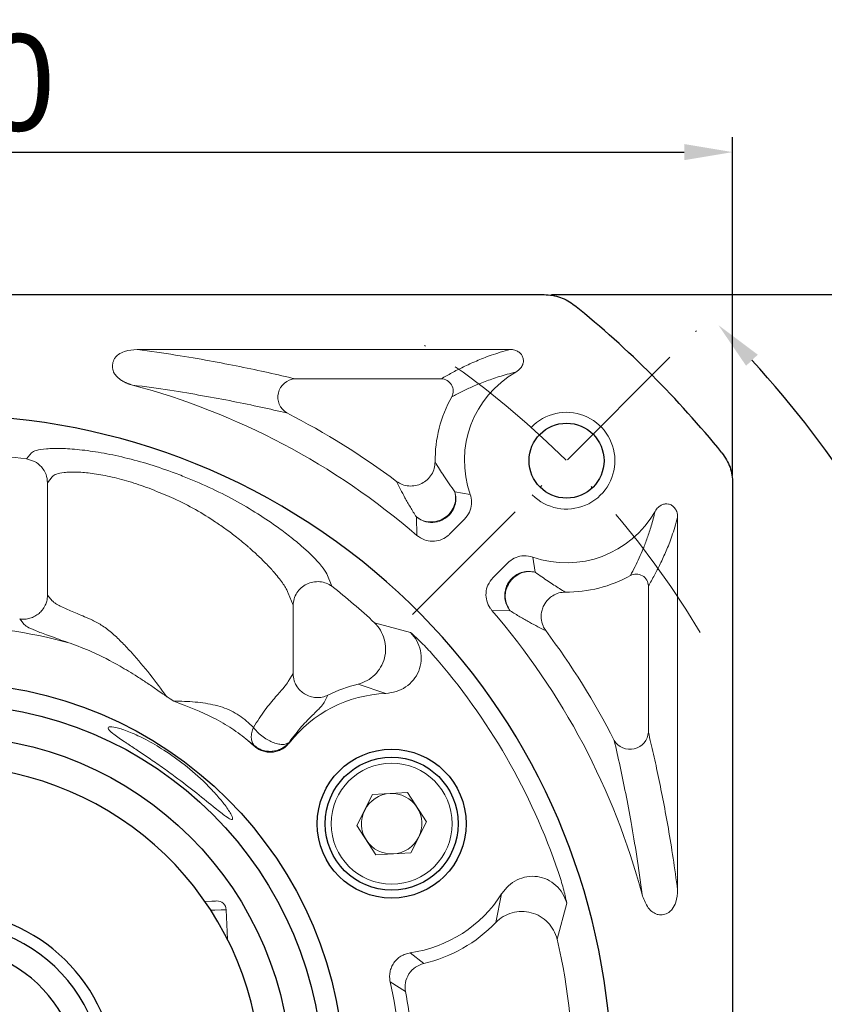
# Model space of a CAD drawing. Header units: millimetres. Extents: x 7972 to 8844, y -701 to -84.
# Tile 6 of 15: x 8142 to 8209, y -308 to -227. Entities that reach past the tile are written whole.
import ezdxf

# ---------------------------------------------------------------- set-up
doc = ezdxf.new("R2010")
doc.units = ezdxf.units.MM
doc.header["$PDSIZE"] = -5
doc.linetypes.add('ACAD_ISO10W100', pattern=[18, 12, -3, 0, -3])
doc.layers.get('0').update_dxf_attribs({"lineweight": 18})
doc.layers.get('Defpoints').update_dxf_attribs({"lineweight": 18})
for name, color, linetype, lineweight in [('中心线层', 7, 'ACAD_ISO10W100', 0), ('尺寸线层', 3, 'Continuous', 18), ('粗实线', 7, 'Continuous', 40)]:
    doc.layers.add(name, color=color, linetype=linetype, lineweight=lineweight)
doc.styles.add('工程字', font='txt')
doc.dimstyles.new('DIMSTYLE_17', dxfattribs={"dimtxt": 8, "dimasz": 12, "dimexe": 0.18, "dimexo": 0.0625, "dimgap": 0.09, "dimtad": 1, "dimtih": 1, "dimtoh": 1, "dimdec": 3, "dimdsep": 46, "dimtxsty": 'Standard', "dimblk": '_CAXARROW', "dimcen": 0.09, "dimdle": 24, "dimadec": 0, "dimazin": 0, "dimtfac": 0.7, "dimtdec": 3, "dimtofl": 0, "dimtmove": 0, "dimatfit": 3, "dimfxl": 1, "dimtolj": 1, "dimarcsym": 0})
doc.dimstyles.new('ISO-25', dxfattribs={"dimtxt": 8, "dimasz": 4, "dimexe": 1.25, "dimexo": 0.625, "dimgap": 1.7, "dimtad": 1, "dimtxsty": '工程字', "dimcen": 2, "dimdle": 8, "dimadec": 0, "dimazin": 0, "dimtfac": 1, "dimtmove": 0, "dimatfit": 3, "dimfxl": 1, "dimarcsym": 0})

# ---------------------------------------------------------------- blocks, each defined once
blk = doc.blocks.new('*D102')
at = {"layer": 'Defpoints', "color": 0}
for p in [(8200.969187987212, -237.6587676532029), (8070.969187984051, -265.0287392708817), (8200.969187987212, -265.0287392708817)]:
    blk.add_point(p, dxfattribs=at)
at = {"layer": '尺寸线层', "color": 0, "lineweight": -2}
for p, q in [((8070.969187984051, -264.4037392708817), (8070.969187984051, -236.4087676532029)), ((8200.969187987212, -264.4037392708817), (8200.969187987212, -236.4087676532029)), ((8074.969187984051, -237.6587676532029), (8196.969187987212, -237.6587676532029))]:
    blk.add_line(p, q, dxfattribs=at)
at = {"layer": '尺寸线层', "color": 0}
for points in [[(8074.969187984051, -236.9921009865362), (8074.969187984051, -238.3254343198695), (8070.969187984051, -237.6587676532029)], [(8196.969187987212, -238.3254343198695), (8196.969187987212, -236.9921009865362), (8200.969187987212, -237.6587676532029)]]:
    blk.add_solid(points, dxfattribs=at)
at = {"layer": '尺寸线层', "color": 0, "insert": (8135.969187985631, -231.9587676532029), "char_height": 8, "attachment_point": 5, "style": '工程字'}
blk.add_mtext('130', dxfattribs=at)
blk = doc.blocks.new('*D103')
at = {"layer": 'Defpoints', "color": 0}
for p in [(8185.378664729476, -249.4382160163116), (8240.154227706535, -249.4382160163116), (8185.378664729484, -379.4382160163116)]:
    blk.add_point(p, dxfattribs=at)
at = {"layer": '尺寸线层', "color": 0, "lineweight": -2}
for p, q in [((8186.003664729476, -249.4382160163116), (8241.404227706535, -249.4382160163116)), ((8240.154227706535, -375.4382160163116), (8240.154227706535, -253.4382160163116)), ((8186.003664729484, -379.4382160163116), (8241.404227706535, -379.4382160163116))]:
    blk.add_line(p, q, dxfattribs=at)
at = {"layer": '尺寸线层', "color": 0}
for points in [[(8240.8208943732, -253.4382160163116), (8239.487561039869, -253.4382160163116), (8240.154227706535, -249.4382160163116)], [(8239.487561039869, -375.4382160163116), (8240.8208943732, -375.4382160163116), (8240.154227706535, -379.4382160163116)]]:
    blk.add_solid(points, dxfattribs=at)
at = {"layer": '尺寸线层', "color": 0, "insert": (8234.454227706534, -314.4382160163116), "char_height": 8, "attachment_point": 5, "rotation": 90, "style": '工程字'}
blk.add_mtext('130', dxfattribs=at)
blk = doc.blocks.new('*D104')
at = {"layer": 'Defpoints', "color": 0}
for p in [(8169.162925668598, -249.9833808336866), (8102.775450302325, -378.8930512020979)]:
    blk.add_point(p, dxfattribs=at)
at = {"layer": '尺寸线层', "color": 0, "lineweight": -2}
blk.add_line((8120.390724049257, -344.6881184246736), (8104.606828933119, -375.3369223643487), dxfattribs=at)
at = {"layer": '尺寸线层', "color": 0}
blk.add_solid([(8104.014140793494, -375.0316925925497), (8105.199517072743, -375.6421521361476), (8102.775450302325, -378.8930512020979)], dxfattribs=at)
at = {"layer": '尺寸线层', "color": 0, "insert": (8109.552095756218, -353.2846797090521), "char_height": 8, "attachment_point": 5, "rotation": 62.75188557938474, "style": '工程字'}
blk.add_mtext('∅145', dxfattribs=at)
blk = doc.blocks.new('_CAXARROW')
blk.add_hatch(color=0).paths.add_polyline_path([(0, 0), (-1, 0.125), (-1, -0.125)], flags=0)
blk = doc.blocks.new('*D105')
at = {"layer": 'Defpoints', "color": 0}
for p in [(8083.761157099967, -250.5588648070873), (8188.177218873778, -378.3175672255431)]:
    blk.add_point(p, dxfattribs=at)
at = {"layer": '尺寸线层', "color": 0, "lineweight": -2}
for p, q in [((8135.879187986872, -314.4382160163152), (8136.059187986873, -314.4382160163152)), ((8135.969187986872, -314.5282160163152), (8135.969187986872, -314.3482160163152)), ((8199.874672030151, -392.6300342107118), (8191.974166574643, -382.9633382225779)), ((8219.958470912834, -392.6300342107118), (8199.874672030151, -392.6300342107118))]:
    blk.add_line(p, q, dxfattribs=at)
at = {"layer": '尺寸线层', "color": 0, "lineweight": -2, "xscale": 6, "yscale": 6, "zscale": 6, "rotation": 129.2588264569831}
blk.add_blockref('_CAXARROW', (8188.177218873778, -378.3175672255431), dxfattribs=at)
at = {"layer": '尺寸线层', "color": 0, "lineweight": 15, "insert": (8210.416571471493, -388.1300342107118), "char_height": 7, "attachment_point": 5, "style": '工程字'}
blk.add_mtext('\\A1;∅165', dxfattribs=at)
blk = doc.blocks.new('_FILLED')
at = {"linetype": 'ByBlock'}
blk.add_hatch(color=0, dxfattribs=at).paths.add_polyline_path([(0, 0), (-1, 0.1333333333), (-1, -0.1333333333)], flags=0)
blk = doc.blocks.new('*D107')
at = {"layer": 'Defpoints', "color": 0}
for p in [(8201.334620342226, -250.4450523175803), (8175.878776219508, -275.9008964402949), (8222.667767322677, -291.5750999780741), (8066.088960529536, -314.4382160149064), (8206.462445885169, -314.4382160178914)]:
    blk.add_point(p, dxfattribs=at)
at = {"layer": '尺寸线层', "color": 0, "lineweight": -2}
blk.add_line((8207.087445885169, -314.4382160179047), (8226.927753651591, -314.4382160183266), dxfattribs=at)
blk.add_arc((8137.341456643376, -314.4382160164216), 88.33629700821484, 2.594660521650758, 42.40533947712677, dxfattribs=at)
at = {"layer": '尺寸线层', "color": 0}
for points in [[(8203.050272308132, -254.40615045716), (8202.086359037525, -255.3273719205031), (8199.804651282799, -251.9750213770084)], [(8224.920694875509, -310.4543351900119), (8226.253686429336, -310.4241475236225), (8225.677753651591, -314.4382160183)]]:
    blk.add_solid(points, dxfattribs=at)
at = {"layer": '尺寸线层', "color": 0, "insert": (8224.219666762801, -278.4520831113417), "char_height": 8, "attachment_point": 5, "rotation": 292.4999999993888, "style": '工程字'}
blk.add_mtext('45%%d', dxfattribs=at)

msp = doc.modelspace()

# ---------------------------------------------------------------- linework, layer by layer
at = {"color": 7, "linetype": 'Continuous', "lineweight": 15}
for p, q in [((8151.72766193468, -253.9786301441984), (8182.561108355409, -253.9786301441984)), ((8176.87337238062, -256.4031496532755), (8164.782622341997, -256.4031496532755)), ((8142.983923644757, -262.5270016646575), (8142.577285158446, -263.0309887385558)), ((8144.316585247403, -264.9998791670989), (8144.710484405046, -264.4942231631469)), ((8144.316585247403, -264.9998791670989), (8144.316585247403, -274.2911853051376)), ((8154.764041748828, -266.28961937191), (8154.174333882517, -266.0635687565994)), ((8178.010971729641, -265.7573014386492), (8179.265832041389, -265.9554272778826)), ((8174.854835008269, -269.3497814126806), (8174.816900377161, -267.8253851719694)), ((8178.793647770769, -268.021067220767), (8177.564890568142, -269.2498244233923)), ((8196.425778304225, -267.8575903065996), (8196.425778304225, -298.6569344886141)), ((8181.161669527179, -272.8426620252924), (8182.3871261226, -271.6172054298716)), ((8184.452427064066, -271.1449019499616), (8184.650102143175, -272.3964318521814)), ((8167.834624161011, -273.5607899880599), (8167.411822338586, -272.5414313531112)), ((8194.004253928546, -285.6247812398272), (8194.004253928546, -273.5340312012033)), ((8144.316585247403, -274.2911853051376), (8144.710484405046, -274.7550137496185)), ((8164.227891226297, -274.1291351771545), (8164.621790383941, -275.1263953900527)), ((8164.621790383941, -280.7791210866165), (8164.621790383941, -275.1263953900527)), ((8181.061656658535, -275.5526505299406), (8182.582018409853, -275.5905032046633)), ((8142.384046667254, -276.7191954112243), (8142.012692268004, -276.2590624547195)), ((8174.331852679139, -277.365726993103), (8171.359445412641, -276.5713460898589)), ((8164.227891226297, -281.4316280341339), (8164.621790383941, -280.7791210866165)), ((8170.014269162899, -281.6520013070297), (8172.290807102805, -282.409814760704)), ((8167.500201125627, -282.5636692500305), (8167.190532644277, -283.1718005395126)), ((8161.341020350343, -285.2249570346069), (8160.917512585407, -284.8176486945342)), ((8161.379951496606, -286.6942115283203), (8160.891718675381, -286.3089196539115)), ((8161.383101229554, -286.7520727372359), (8160.891750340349, -286.3088824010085)), ((8164.287218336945, -286.4623345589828), (8164.296192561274, -286.5163512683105)), ((8161.379951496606, -286.6942115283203), (8161.383101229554, -286.7520727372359)), ((8171.196376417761, -290.771519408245), (8174.078745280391, -290.6125091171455)), ((8174.078745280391, -290.6125091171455), (8175.657635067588, -293.0292017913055)), ((8169.892899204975, -293.3472298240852), (8171.196376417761, -290.771519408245)), ((8175.657635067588, -293.0292017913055), (8174.354159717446, -295.6049122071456)), ((8171.471790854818, -295.7639224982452), (8169.892899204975, -293.3472298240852)), ((8174.354159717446, -295.6049122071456), (8171.471790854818, -295.7639224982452)), ((8181.86740342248, -298.9969678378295), (8181.385429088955, -301.3474173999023)), ((8159.186873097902, -302.7361162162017), (8159.093914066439, -300.2971984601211)), ((8186.457985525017, -302.7227871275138), (8187.256237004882, -299.7514210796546)), ((8174.313736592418, -303.8672410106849), (8175.425981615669, -304.7502763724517)), ((8172.653050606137, -306.2721915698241), (8173.915327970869, -307.0719592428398))]:
    msp.add_line(p, q, dxfattribs=at)
at = {"color": 7, "linetype": 'Continuous', "lineweight": 15, "flags": 128}
for points in [[(8157.328973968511, -299.6139280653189), (8157.389349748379, -299.6116258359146), (8157.89531681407, -299.5923437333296), (8158.209414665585, -299.5803706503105), (8158.315892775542, -299.5763100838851), (8158.315892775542, -299.5763100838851)], [(8159.093914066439, -300.2971984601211), (8158.984731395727, -300.3013633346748), (8158.661955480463, -300.3136642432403), (8158.139692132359, -300.3335721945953), (8157.818762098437, -300.3458060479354)]]:
    msp.add_lwpolyline(points, dxfattribs=at)
at = {"color": 7, "linetype": 'Continuous', "lineweight": 15}
msp.add_circle((8172.775267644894, -293.1882160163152), 4.99999999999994, dxfattribs=at)
for centre, radius, start, end in [((8164.888910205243, -257.9229627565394), 1.523525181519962, 94.00045687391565, 238.9959549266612), ((8176.855313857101, -257.4099538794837), 1.006966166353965, 331.8990428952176, 88.97242560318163), ((8187.234429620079, -263.1729743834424), 8.440414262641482, 119.6851260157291, 199.2480391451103), ((8135.969187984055, -314.4382160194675), 59.54041426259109, 49.2245088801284, 75.03738405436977), ((8187.234429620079, -263.1729743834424), 10.86493285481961, 150.8715534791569, 180.5570517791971), ((8135.969187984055, -314.4382160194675), 61.96493285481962, 53.09186970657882, 62.99640392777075), ((8135.969187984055, -314.4382160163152), 51.83020459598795, 82.67513226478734, 91.06373362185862), ((8135.969187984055, -314.4382160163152), 53.671973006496, 68.67676057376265, 69.37684776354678), ((8187.234429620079, -263.1729743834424), 8.443411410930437, 250.7622826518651, 330.2462990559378), ((8187.234429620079, -263.1729743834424), 10.86493285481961, 269.4429482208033, 299.1284465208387), ((8192.99744857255, -273.5520916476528), 1.006967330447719, 1.027682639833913, 118.1008488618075), ((8135.969187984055, -314.4382160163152), 51.83020459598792, 46.93626637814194, 52.06229397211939), ((8135.969187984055, -314.4382160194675), 59.54341141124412, 14.98402489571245, 40.77289729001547), ((8135.969187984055, -314.4382160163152), 37.58177344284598, 74.22867020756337, 90.54972149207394), ((8135.969187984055, -314.4382160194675), 61.96493285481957, 27.00359607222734, 36.90813029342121), ((8135.969187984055, -314.4382160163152), 53.45633123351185, 18.78553566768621, 41.21446433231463), ((8172.775267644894, -293.1882160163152), 11.86201784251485, 103.4595911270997, 116.4042963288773), ((8172.775267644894, -293.1882160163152), 10.78927846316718, 92.57356976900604, 141.802109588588), ((8192.484441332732, -285.5184976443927), 1.523524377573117, 211.0039577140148, 355.9997019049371), ((8172.775267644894, -293.1882160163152), 2.500000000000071, 93.15761964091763, 153.1576196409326), ((8172.775267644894, -293.1882160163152), 2.499999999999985, 33.15761964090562, 93.15761964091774), ((8172.775267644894, -293.1882160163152), 2.500000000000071, 153.1576196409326, 213.1576196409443), ((8172.775267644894, -293.1882160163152), 2.500000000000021, 333.1576196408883, 33.15761964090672), ((8172.775267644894, -293.1882160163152), 2.500000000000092, 213.1576196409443, 273.1576196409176), ((8172.775267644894, -293.1882160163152), 2.500000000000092, 273.1576196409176, 333.1576196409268), ((8158.344458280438, -300.3257664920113), 0.7500000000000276, 2.182759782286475, 92.1827597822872), ((8172.775267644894, -293.1882160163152), 10.78927846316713, 278.1978904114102, 327.4264302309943), ((8172.775267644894, -293.1882160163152), 11.86201784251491, 282.9124804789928, 316.5404088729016), ((8135.969187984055, -314.4382160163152), 51.83020459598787, 358.9362663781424, 13.06373362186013), ((8135.969187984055, -314.4382160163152), 37.58177344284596, 359.4502785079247, 12.54972149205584), ((8135.969187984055, -314.4382160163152), 38.65451282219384, 1.014157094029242, 10.98584290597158)]:
    msp.add_arc(centre, radius, start, end, dxfattribs=at)
at = {"color": 0}
msp.add_arc((8187.234429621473, -263.1729743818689), 4, 224.9999999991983, 136.7632253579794, dxfattribs=at)
at = {"color": 7, "linetype": 'Continuous', "lineweight": 15}
for points, knots in [([(8151.72766193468, -253.9786301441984), (8151.376789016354, -254.0026698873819), (8150.831813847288, -254.040008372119), (8150.22971314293, -254.3351100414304), (8150.009717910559, -254.5483777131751), (8149.931191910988, -254.6245023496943)], [0, 0, 0, 0, 0.5375579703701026, 0.8349340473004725, 1, 1, 1, 1]), ([(8151.72766193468, -253.9786301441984), (8152.815116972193, -254.129905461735), (8154.984727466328, -254.431718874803), (8157.736213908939, -254.9093883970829), (8160.265371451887, -255.3954430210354), (8162.617276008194, -255.8937368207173), (8164.055156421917, -256.2320082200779), (8164.782622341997, -256.4031496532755)], [0, 0, 0, 0, 0.1994365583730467, 0.3979011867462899, 0.5967865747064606, 0.7960024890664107, 1, 1, 1, 1]), ([(8182.561108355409, -253.9786301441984), (8182.021172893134, -254.1350305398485), (8180.935624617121, -254.4494758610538), (8179.758341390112, -254.9334878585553), (8178.686668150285, -255.4210974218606), (8177.727909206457, -255.9115492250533), (8177.158509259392, -256.2391152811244), (8176.87337238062, -256.4031496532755)], [0, 0, 0, 0, 0.1977208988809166, 0.3975208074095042, 0.5987606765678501, 0.7990724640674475, 1, 1, 1, 1]), ([(8183.054437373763, -255.8402061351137), (8183.191285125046, -255.7477286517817), (8183.424121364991, -255.5903851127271), (8183.619812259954, -255.2538880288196), (8183.687967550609, -254.9403611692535), (8183.647029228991, -254.6447544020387), (8183.512592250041, -254.3893771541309), (8183.306187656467, -254.1855490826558), (8183.024271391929, -254.035541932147), (8182.762434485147, -253.9793224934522), (8182.601590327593, -253.9787693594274), (8182.561108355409, -253.9786301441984)], [0, 0, 0, 0, 0.1793291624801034, 0.3051151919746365, 0.4108164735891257, 0.5169403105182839, 0.6133031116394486, 0.7116591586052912, 0.8231590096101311, 0.9554918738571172, 1, 1, 1, 1]), ([(8149.77822683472, -255.8483123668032), (8149.764170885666, -255.8101670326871), (8149.694841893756, -255.6220205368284), (8149.660647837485, -255.2721854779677), (8149.760723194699, -254.8884330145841), (8149.884479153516, -254.6968260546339), (8149.931191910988, -254.6245023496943)], [0, 0, 0, 0, 0.0949859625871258, 0.4685049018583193, 0.7993825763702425, 1, 1, 1, 1]), ([(8149.77822683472, -255.8483123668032), (8149.78850940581, -255.8674950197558), (8149.812269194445, -255.9118200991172), (8149.853967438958, -255.9785463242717), (8149.902870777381, -256.0483426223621), (8149.94663194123, -256.1041021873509), (8149.992327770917, -256.1581227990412), (8150.039907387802, -256.2103910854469), (8150.099683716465, -256.2703638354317), (8150.161867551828, -256.3276612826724), (8150.226228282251, -256.3823140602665), (8150.292561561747, -256.4343916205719), (8150.360678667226, -256.4839511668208), (8150.430416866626, -256.5310522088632), (8150.501634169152, -256.5757464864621), (8150.574199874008, -256.6180914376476), (8150.647999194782, -256.6581097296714), (8150.722930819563, -256.6958843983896), (8150.798895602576, -256.7313931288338), (8150.875805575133, -256.7647069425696), (8150.953590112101, -256.7958341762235), (8151.032172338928, -256.824826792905), (8151.11150111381, -256.8516274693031), (8151.214353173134, -256.8836191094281), (8151.291615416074, -256.9034481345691), (8151.341855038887, -256.9163419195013)], [0, 0, 0, 0, 0.0330058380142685, 0.0762661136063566, 0.119524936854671, 0.1627794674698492, 0.1844020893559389, 0.2276550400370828, 0.2709057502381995, 0.3141560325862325, 0.3574060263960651, 0.4006545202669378, 0.4439015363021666, 0.4871488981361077, 0.5303953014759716, 0.5736420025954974, 0.6168877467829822, 0.6601330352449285, 0.7033785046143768, 0.7466238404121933, 0.789868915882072, 0.8331132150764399, 0.8763582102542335, 0.9196021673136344, 1, 1, 1, 1]), ([(8183.054456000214, -255.8402806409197), (8182.571981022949, -255.9682333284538), (8181.584420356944, -256.230135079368), (8180.479947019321, -256.6234286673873), (8179.48136887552, -257.0302269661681), (8178.572882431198, -257.4511412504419), (8178.029022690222, -257.7351826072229), (8177.743577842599, -257.8842617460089)], [0, 0, 0, 0, 0.1937404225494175, 0.3965602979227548, 0.5999095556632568, 0.7900124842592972, 1, 1, 1, 1]), ([(8151.341853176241, -256.9165505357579), (8152.396607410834, -257.0608410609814), (8154.500877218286, -257.3487054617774), (8157.195394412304, -257.8009095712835), (8159.683722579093, -258.2663497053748), (8161.9940464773, -258.7451653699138), (8163.398720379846, -259.067132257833), (8164.104144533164, -259.2288233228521)], [0, 0, 0, 0, 0.1976233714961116, 0.394265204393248, 0.5969659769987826, 0.7975971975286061, 1, 1, 1, 1]), ([(8154.873523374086, -264.2056919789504), (8154.175488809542, -263.9572163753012), (8152.782296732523, -263.4612892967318), (8150.702619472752, -262.9012218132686), (8148.723713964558, -262.4904340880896), (8146.920832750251, -262.2415668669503), (8145.384719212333, -262.1439112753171), (8144.181072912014, -262.1740650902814), (8143.313437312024, -262.3011364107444), (8143.093962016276, -262.451575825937), (8142.983923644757, -262.5270016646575)], [0, 0, 0, 0, 0.1258824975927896, 0.2512461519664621, 0.3759857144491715, 0.5004534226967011, 0.6249707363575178, 0.7495412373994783, 0.8744274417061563, 1, 1, 1, 1]), ([(8142.577285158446, -263.0309887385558), (8142.80279910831, -263.0854211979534), (8143.269130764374, -263.1979799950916), (8143.844351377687, -263.6669701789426), (8144.238203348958, -264.2949828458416), (8144.291036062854, -264.770112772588), (8144.316585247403, -264.9998791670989)], [0, 0, 0, 0, 0.2417954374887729, 0.4999995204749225, 0.7582065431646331, 1, 1, 1, 1]), ([(8173.181218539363, -264.8910894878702), (8173.333518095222, -264.9843226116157), (8173.64411681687, -265.1744616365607), (8174.190133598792, -265.2859484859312), (8174.747177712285, -265.2536631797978), (8175.270951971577, -265.0723825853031), (8175.730982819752, -264.7574107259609), (8176.088516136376, -264.3285154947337), (8176.323854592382, -263.8193967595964), (8176.354824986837, -263.4565332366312), (8176.370011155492, -263.2786050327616)], [0, 0, 0, 0, 0.1225854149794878, 0.2499998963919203, 0.3749537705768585, 0.5000001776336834, 0.6225856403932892, 0.7500000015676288, 0.8774138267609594, 1, 1, 1, 1]), ([(8178.010971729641, -265.7573014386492), (8177.849263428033, -265.5319153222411), (8177.509837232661, -265.058829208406), (8177.100395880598, -264.44206081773), (8176.713663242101, -263.8447962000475), (8176.48914872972, -263.4748926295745), (8176.370011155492, -263.2786050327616)], [0, 0, 0, 0, 0.2382299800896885, 0.5000454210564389, 0.7347014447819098, 1, 1, 1, 1]), ([(8144.710484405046, -264.4942231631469), (8144.800214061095, -264.4156469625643), (8144.971110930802, -264.2659926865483), (8145.543130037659, -264.1540582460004), (8146.124316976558, -264.1134632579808), (8146.811217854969, -264.1114948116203), (8147.821873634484, -264.1814675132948), (8149.24593557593, -264.4158025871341), (8150.831829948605, -264.8137078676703), (8152.508233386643, -265.3504056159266), (8153.617265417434, -265.8251193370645), (8154.174333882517, -266.0635687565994)], [0, 0, 0, 0, 0.1313820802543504, 0.2502270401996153, 0.31554054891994, 0.3788347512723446, 0.4995048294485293, 0.6230694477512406, 0.7486548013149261, 0.8737489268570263, 1, 1, 1, 1]), ([(8167.411822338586, -272.5414313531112), (8167.297262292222, -272.3413235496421), (8167.061195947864, -271.9289745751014), (8166.260323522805, -271.081320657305), (8165.368373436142, -270.2613086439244), (8164.470972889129, -269.5152342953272), (8163.274982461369, -268.6098702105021), (8161.734475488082, -267.5645645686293), (8159.7987774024, -266.4264795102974), (8157.708925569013, -265.3564712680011), (8156.222781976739, -264.744072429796), (8155.485879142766, -264.4404150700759)], [0, 0, 0, 0, 0.121187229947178, 0.2497225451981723, 0.3311044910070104, 0.4139834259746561, 0.4993540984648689, 0.6250545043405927, 0.7497770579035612, 0.8759272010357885, 1, 1, 1, 1]), ([(8173.181218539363, -264.8910894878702), (8173.287713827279, -265.1068338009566), (8173.500673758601, -265.538260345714), (8173.872967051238, -266.2420364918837), (8174.295713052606, -266.987979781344), (8174.647907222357, -267.5538594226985), (8174.816900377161, -267.8253851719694)], [0, 0, 0, 0, 0.2500011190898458, 0.4999302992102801, 0.760051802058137, 1, 1, 1, 1]), ([(8178.010971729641, -265.7573014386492), (8178.041884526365, -265.952859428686), (8178.105302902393, -266.3540515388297), (8177.952709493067, -266.9702902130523), (8177.625116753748, -267.5142976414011), (8177.151507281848, -267.9304887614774), (8176.577948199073, -268.1923139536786), (8175.947518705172, -268.2686052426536), (8175.322795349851, -268.1556580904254), (8174.982685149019, -267.9336175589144), (8174.816900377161, -267.8253851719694)], [0, 0, 0, 0, 0.1218604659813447, 0.2499997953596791, 0.3781389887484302, 0.4999997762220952, 0.6218601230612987, 0.7500002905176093, 0.8781390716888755, 1, 1, 1, 1]), ([(8177.501299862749, -267.7036799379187), (8177.599478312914, -267.5907201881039), (8177.830064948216, -267.3254174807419), (8178.033621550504, -266.8300345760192), (8178.112308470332, -266.2759505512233), (8178.04475064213, -265.9301844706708), (8178.010971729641, -265.7573014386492)], [0, 0, 0, 0, 0.2128679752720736, 0.4999519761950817, 0.7499760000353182, 1, 1, 1, 1]), ([(8178.793647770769, -268.021067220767), (8178.949111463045, -267.8293539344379), (8179.246257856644, -267.4629216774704), (8179.407372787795, -266.7747501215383), (8179.367470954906, -266.2692890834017), (8179.282581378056, -266.0071493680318), (8179.265832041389, -265.9554272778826)], [0, 0, 0, 0, 0.3288644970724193, 0.6285769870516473, 0.9267155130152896, 1, 1, 1, 1]), ([(8154.764041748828, -266.28961937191), (8155.367928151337, -266.5923567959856), (8156.57373289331, -267.1968450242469), (8157.991300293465, -268.0864832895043), (8159.104961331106, -268.8592499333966), (8160.012727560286, -269.5425733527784), (8160.663358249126, -270.07787913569), (8161.028550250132, -270.3969673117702), (8161.250878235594, -270.593304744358), (8161.548980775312, -270.8633304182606), (8161.93183524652, -271.2282906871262), (8162.283273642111, -271.57829342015), (8162.612528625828, -271.9203436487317), (8162.924574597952, -272.2618292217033), (8163.257915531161, -272.6468347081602), (8163.587361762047, -273.0571648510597), (8163.8915439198, -273.4837680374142), (8164.116523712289, -273.8509274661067), (8164.191482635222, -274.0381827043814), (8164.227891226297, -274.1291351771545)], [0, 0, 0, 0, 0.1251537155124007, 0.2498995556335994, 0.3181876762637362, 0.3929346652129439, 0.481770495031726, 0.4981456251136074, 0.5004249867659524, 0.5479687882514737, 0.5895792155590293, 0.6252585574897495, 0.6694071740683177, 0.7110063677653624, 0.7500711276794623, 0.8151034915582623, 0.8754246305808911, 0.9394920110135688, 1, 1, 1, 1]), ([(8196.425778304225, -267.8575903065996), (8196.413176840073, -267.6930722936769), (8196.391635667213, -267.41184219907), (8196.195290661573, -267.0738847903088), (8195.954885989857, -266.8578392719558), (8195.676455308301, -266.7467801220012), (8195.388296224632, -266.7382461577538), (8195.111703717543, -266.8172385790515), (8194.844856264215, -266.9870530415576), (8194.666569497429, -267.1863410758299), (8194.585860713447, -267.3266128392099), (8194.564794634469, -267.3632256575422)], [0, 0, 0, 0, 0.1789182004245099, 0.3058460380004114, 0.4120253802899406, 0.5186635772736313, 0.6146346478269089, 0.7117009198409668, 0.8217992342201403, 0.9534872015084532, 1, 1, 1, 1]), ([(8174.816900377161, -267.8253851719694), (8175.01523621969, -267.9566078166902), (8175.42616543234, -268.2284861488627), (8176.184403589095, -268.3226554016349), (8176.931010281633, -268.1602602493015), (8177.315651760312, -267.8523119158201), (8177.501299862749, -267.7036799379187)], [0, 0, 0, 0, 0.2413259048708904, 0.4999997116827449, 0.758673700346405, 1, 1, 1, 1]), ([(8194.564720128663, -267.3632070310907), (8194.456070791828, -267.7789500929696), (8194.238786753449, -268.6103802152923), (8193.908082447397, -269.57787593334), (8193.581923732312, -270.4405384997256), (8193.240232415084, -271.2238192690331), (8192.891400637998, -271.9621188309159), (8192.649130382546, -272.4237580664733), (8192.523141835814, -272.6638257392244)], [0, 0, 0, 0, 0.1653162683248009, 0.3306102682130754, 0.4994869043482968, 0.6587560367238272, 0.8225418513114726, 1, 1, 1, 1]), ([(8196.425778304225, -267.8575903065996), (8196.268509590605, -268.3993349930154), (8195.955197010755, -269.4786051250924), (8195.471608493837, -270.6545060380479), (8194.989057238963, -271.7135692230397), (8194.498446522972, -272.6747464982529), (8194.171496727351, -273.2432353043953), (8194.004253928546, -273.5340312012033)], [0, 0, 0, 0, 0.1990355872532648, 0.3965210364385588, 0.5990011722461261, 0.7948793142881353, 1, 1, 1, 1]), ([(8174.85483873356, -269.3497776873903), (8175.054588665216, -269.4895786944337), (8175.439355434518, -269.7588693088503), (8176.136299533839, -269.8746087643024), (8176.801365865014, -269.7689986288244), (8177.278585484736, -269.5166107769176), (8177.502368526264, -269.3080840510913), (8177.564890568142, -269.2498244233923)], [0, 0, 0, 0, 0.2433586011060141, 0.4687676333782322, 0.6914608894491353, 0.9137982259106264, 1, 1, 1, 1]), ([(8184.452423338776, -271.1449019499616), (8184.205658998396, -271.0873598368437), (8183.739752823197, -270.9787168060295), (8183.045075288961, -271.1409342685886), (8182.615680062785, -271.3975346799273), (8182.421714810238, -271.5839610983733), (8182.3871261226, -271.6172054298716)], [0, 0, 0, 0, 0.3374871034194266, 0.637196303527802, 0.9353033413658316, 1, 1, 1, 1]), ([(8182.582018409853, -275.5905032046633), (8182.473756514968, -275.424784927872), (8182.251654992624, -275.0848104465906), (8182.152354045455, -274.5322030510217), (8182.180965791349, -274.1071152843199), (8182.274154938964, -273.7008898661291), (8182.476824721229, -273.2557918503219), (8182.893131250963, -272.782316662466), (8183.437106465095, -272.4546859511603), (8184.053353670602, -272.3021025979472), (8184.454544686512, -272.3655196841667), (8184.650102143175, -272.3964318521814)], [0, 0, 0, 0, 0.1218145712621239, 0.249905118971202, 0.3337930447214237, 0.3783739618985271, 0.5001889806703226, 0.622003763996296, 0.7500945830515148, 0.8781855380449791, 1, 1, 1, 1]), ([(8184.650102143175, -272.3964318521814), (8184.480349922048, -272.363042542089), (8184.134775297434, -272.2950699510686), (8183.603164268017, -272.3696311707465), (8183.103238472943, -272.5651883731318), (8182.835326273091, -272.7938041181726), (8182.703723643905, -272.9061037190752)], [0, 0, 0, 0, 0.2456085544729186, 0.4999998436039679, 0.7543921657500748, 1, 1, 1, 1]), ([(8187.128798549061, -274.0373924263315), (8186.970106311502, -273.941331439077), (8186.667221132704, -273.7579863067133), (8186.199202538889, -273.4593660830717), (8185.714083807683, -273.1405388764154), (8185.203252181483, -272.7950384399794), (8184.829704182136, -272.5258552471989), (8184.650102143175, -272.3964318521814)], [0, 0, 0, 0, 0.2146879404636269, 0.4097604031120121, 0.6075176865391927, 0.8112943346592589, 1, 1, 1, 1]), ([(8164.621790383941, -275.1263953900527), (8164.639415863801, -274.950084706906), (8164.675361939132, -274.5905099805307), (8164.917923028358, -274.0879069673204), (8165.281699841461, -273.6661425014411), (8165.74350334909, -273.3605439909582), (8166.26936181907, -273.1848652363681), (8166.827534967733, -273.1573528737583), (8167.375731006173, -273.2746315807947), (8167.68364454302, -273.466641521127), (8167.834624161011, -273.5607899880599)], [0, 0, 0, 0, 0.1225831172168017, 0.2500006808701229, 0.3774188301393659, 0.5000006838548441, 0.6225829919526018, 0.7500002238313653, 0.8774173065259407, 1, 1, 1, 1]), ([(8181.161669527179, -272.8426620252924), (8181.002408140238, -273.03930269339), (8180.700926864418, -273.4115428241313), (8180.541680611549, -274.1092782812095), (8180.606977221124, -274.7792304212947), (8180.826616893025, -275.2621735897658), (8181.013419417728, -275.4930359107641), (8181.061656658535, -275.5526505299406)], [0, 0, 0, 0, 0.2523737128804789, 0.4777425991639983, 0.7003220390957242, 0.9226154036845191, 1, 1, 1, 1]), ([(8182.703723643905, -272.9061037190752), (8182.579325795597, -273.0549959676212), (8182.367636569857, -273.3083675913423), (8182.186375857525, -273.7688817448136), (8182.107658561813, -274.2278766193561), (8182.145982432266, -274.6935726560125), (8182.288066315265, -275.1676443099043), (8182.474251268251, -275.4354769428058), (8182.582018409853, -275.5905032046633)], [0, 0, 0, 0, 0.1971033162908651, 0.3354129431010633, 0.4999915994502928, 0.6685000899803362, 0.8081219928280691, 1, 1, 1, 1]), ([(8144.316585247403, -274.2911853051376), (8144.302868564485, -274.4598565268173), (8144.279670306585, -274.7451207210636), (8144.121102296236, -275.1656816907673), (8143.907316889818, -275.510796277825), (8143.607759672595, -275.8187982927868), (8143.266386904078, -276.0536278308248), (8142.865324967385, -276.2164657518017), (8142.437972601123, -276.2959611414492), (8142.153348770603, -276.2712662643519), (8142.012692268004, -276.2590624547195)], [0, 0, 0, 0, 0.1478020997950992, 0.249969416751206, 0.3905859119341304, 0.4999632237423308, 0.6235192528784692, 0.7499816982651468, 0.8764449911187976, 1, 1, 1, 1]), ([(8187.128798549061, -274.0373924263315), (8186.950891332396, -274.0525476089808), (8186.588071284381, -274.0834547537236), (8186.110692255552, -274.3044574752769), (8185.67549177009, -274.6488090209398), (8185.37478129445, -275.0640957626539), (8185.164372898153, -275.6098024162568), (8185.108506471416, -276.1974900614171), (8185.242737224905, -276.7899802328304), (8185.435821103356, -277.0978429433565), (8185.516314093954, -277.2261850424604)], [0, 0, 0, 0, 0.12262297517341, 0.2500745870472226, 0.353761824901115, 0.5000800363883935, 0.5924171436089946, 0.7499910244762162, 0.8957760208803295, 1, 1, 1, 1]), ([(8144.710484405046, -274.7550137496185), (8144.765048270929, -274.8120325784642), (8144.872229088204, -274.9240357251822), (8145.236433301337, -275.1300755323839), (8145.821389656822, -275.4108646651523), (8146.709726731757, -275.7913855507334), (8147.589809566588, -276.1689416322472), (8148.020862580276, -276.3538636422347)], [0, 0, 0, 0, 0.1722722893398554, 0.3383976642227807, 0.4985022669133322, 0.7543729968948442, 1, 1, 1, 1]), ([(8182.582018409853, -275.5905032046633), (8182.853533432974, -275.7594888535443), (8183.419411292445, -276.1116801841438), (8184.165359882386, -276.534439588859), (8184.869143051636, -276.9067280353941), (8185.300569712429, -277.1196891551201), (8185.516314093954, -277.2261850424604)], [0, 0, 0, 0, 0.2399394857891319, 0.5000697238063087, 0.7499988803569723, 1, 1, 1, 1]), ([(8146.183866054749, -278.2712407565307), (8145.672768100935, -278.0881447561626), (8144.642192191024, -277.7189506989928), (8143.51203579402, -277.3080535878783), (8142.685207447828, -276.9663967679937), (8142.484359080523, -276.8015347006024), (8142.384046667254, -276.7191954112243)], [0, 0, 0, 0, 0.2485382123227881, 0.501151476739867, 0.7508533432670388, 1, 1, 1, 1]), ([(8148.020862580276, -276.3538636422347), (8148.30475554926, -276.4990441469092), (8148.871888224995, -276.789071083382), (8149.708240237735, -277.46042298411), (8150.510143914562, -278.2264900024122), (8151.546911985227, -279.3351568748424), (8152.798359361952, -280.8129103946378), (8153.715527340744, -282.0732596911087), (8154.174333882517, -282.7037401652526)], [0, 0, 0, 0, 0.1246756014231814, 0.2490643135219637, 0.3746362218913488, 0.5003674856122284, 0.7500625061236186, 1, 1, 1, 1]), ([(8171.359445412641, -276.5713460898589), (8171.53521428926, -276.7708394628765), (8171.886455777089, -277.1694899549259), (8172.190182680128, -277.9193337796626), (8172.308930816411, -278.7159093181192), (8172.211394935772, -279.5225513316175), (8171.894731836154, -280.2699601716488), (8171.396485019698, -280.8996012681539), (8170.763535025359, -281.3962866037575), (8170.263900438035, -281.5668053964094), (8170.014269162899, -281.6520013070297)], [0, 0, 0, 0, 0.1249982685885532, 0.2497858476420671, 0.3748038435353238, 0.5006715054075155, 0.6264797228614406, 0.7513317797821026, 0.8757584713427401, 1, 1, 1, 1]), ([(8172.290807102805, -282.409814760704), (8172.581314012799, -282.3754500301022), (8173.159727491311, -282.3070281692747), (8173.953032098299, -281.9168862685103), (8174.599357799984, -281.3304256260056), (8175.050968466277, -280.582686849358), (8175.250110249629, -279.7324997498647), (8175.193143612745, -278.8636537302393), (8174.891515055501, -278.0346236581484), (8174.518894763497, -277.5892787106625), (8174.331848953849, -277.365726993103)], [0, 0, 0, 0, 0.1264642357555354, 0.251796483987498, 0.3766039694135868, 0.5008546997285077, 0.6246815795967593, 0.7491733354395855, 0.8740914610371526, 1, 1, 1, 1]), ([(8176.18163812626, -279.2169429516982), (8175.868720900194, -278.8772962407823), (8175.241371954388, -278.1963589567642), (8174.635513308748, -277.6430495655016), (8174.331852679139, -277.365726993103)], [0, 0, 0, 0, 0.4987929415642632, 1, 1, 1, 1]), ([(8154.764041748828, -283.0494024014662), (8153.894372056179, -282.4992304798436), (8153.349880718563, -282.1014842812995), (8152.539106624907, -281.5465296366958), (8151.76504239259, -281.0417428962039), (8151.029236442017, -280.5861913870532), (8149.791382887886, -279.8617351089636), (8148.19697770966, -279.0055777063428), (8146.787163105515, -278.4913096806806), (8146.183866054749, -278.2712407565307)], [0, 0, 0, 0, 0.1125478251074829, 0.2188916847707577, 0.3189796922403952, 0.4127587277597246, 0.5001761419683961, 0.7861121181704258, 1, 1, 1, 1]), ([(8167.500201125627, -282.5636692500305), (8167.34717511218, -282.6241053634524), (8167.036113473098, -282.7469560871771), (8166.524775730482, -282.7769332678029), (8166.023297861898, -282.6857254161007), (8165.585246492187, -282.4830712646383), (8165.186711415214, -282.1739731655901), (8164.894790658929, -281.7966042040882), (8164.674216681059, -281.3110749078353), (8164.641332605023, -280.9774101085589), (8164.621790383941, -280.7791210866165)], [0, 0, 0, 0, 0.1230012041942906, 0.2500290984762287, 0.3770566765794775, 0.500058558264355, 0.6056081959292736, 0.7500396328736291, 0.8514545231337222, 1, 1, 1, 1]), ([(8161.341020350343, -285.2249570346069), (8161.657751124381, -284.7331251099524), (8162.288629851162, -283.7534719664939), (8163.207062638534, -282.6593597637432), (8163.939265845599, -281.861171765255), (8164.13148007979, -281.5751109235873), (8164.227891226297, -281.4316280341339)], [0, 0, 0, 0, 0.2511760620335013, 0.5003038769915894, 0.7493615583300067, 1, 1, 1, 1]), ([(8154.764041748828, -283.0494024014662), (8155.353190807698, -283.0625563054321), (8156.529018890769, -283.0888089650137), (8158.209217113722, -283.3559459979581), (8159.738147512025, -283.8801752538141), (8160.523572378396, -284.5045069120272), (8160.917512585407, -284.8176486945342)], [0, 0, 0, 0, 0.250963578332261, 0.5008749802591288, 0.7496572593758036, 1, 1, 1, 1]), ([(8160.891718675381, -286.3089196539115), (8160.455262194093, -285.9677663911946), (8159.573442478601, -285.2784979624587), (8157.553644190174, -284.1293260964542), (8155.888102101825, -283.4845538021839), (8154.764041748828, -283.0494024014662)], [0, 0, 0, 0, 0.2416237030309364, 0.4881782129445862, 1, 1, 1, 1]), ([(8167.190532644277, -283.1718005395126), (8167.107302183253, -283.2902229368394), (8166.941295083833, -283.526422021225), (8166.274708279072, -284.1687405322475), (8165.351581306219, -285.0757048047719), (8164.642464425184, -285.9995274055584), (8164.287218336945, -286.4623345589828)], [0, 0, 0, 0, 0.2507180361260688, 0.5000690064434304, 0.7495497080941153, 1, 1, 1, 1]), ([(8150.603258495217, -286.3618113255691), (8150.273105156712, -286.1329910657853), (8149.611831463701, -285.6746803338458), (8149.233746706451, -285.273007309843), (8149.41871137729, -285.1254641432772), (8150.102582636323, -285.2429940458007), (8151.151955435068, -285.608829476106), (8152.479535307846, -286.2289755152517), (8154.032778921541, -287.1336042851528), (8155.758347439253, -288.3673533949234), (8157.187597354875, -289.6318473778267), (8158.24139417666, -290.7379217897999), (8158.97909580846, -291.6222948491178), (8159.487685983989, -292.3653633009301), (8159.676676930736, -292.8228803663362), (8159.51265136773, -292.8796482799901), (8159.013547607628, -292.5691764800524), (8158.095052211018, -291.8401955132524), (8156.673889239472, -290.6750690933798), (8155.136194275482, -289.4888336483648), (8153.787916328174, -288.5153974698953), (8152.71985048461, -287.7754611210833), (8151.718242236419, -287.1057003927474), (8151.025448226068, -286.6469742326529), (8150.683846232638, -286.4162428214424), (8150.603259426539, -286.3618113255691), (8150.603259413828, -286.3618113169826), (8150.603259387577, -286.3618113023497), (8150.603259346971, -286.3618112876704), (8150.603259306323, -286.3618112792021), (8150.603259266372, -286.3618112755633), (8150.603259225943, -286.3618112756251), (8150.60325918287, -286.3618112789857), (8150.603259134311, -286.3618112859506), (8150.603259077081, -286.3618112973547), (8150.603259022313, -286.3618113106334), (8150.603258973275, -286.3618113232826), (8150.603258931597, -286.3618113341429), (8150.603258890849, -286.3618113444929), (8150.603258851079, -286.3618113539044), (8150.603258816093, -286.361811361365), (8150.603258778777, -286.3618113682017), (8150.603258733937, -286.3618113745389), (8150.603258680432, -286.3618113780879), (8150.603258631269, -286.3618113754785), (8150.60325859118, -286.3618113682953), (8150.603258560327, -286.3618113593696), (8150.60325853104, -286.3618113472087), (8150.603258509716, -286.3618113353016), (8150.603258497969, -286.3618113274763), (8150.603258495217, -286.3618113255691)], [0, 0, 0, 0, 0.024706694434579, 0.0494857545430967, 0.0725982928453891, 0.0942973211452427, 0.115565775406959, 0.1376114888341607, 0.1619329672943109, 0.1902496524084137, 0.2240563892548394, 0.2435008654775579, 0.2629169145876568, 0.2857746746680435, 0.3039835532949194, 0.3223004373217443, 0.3384311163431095, 0.3607131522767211, 0.3914126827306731, 0.4229168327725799, 0.4412905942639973, 0.4596520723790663, 0.4771390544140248, 0.4946072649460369, 0.5000004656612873, 0.5000004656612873, 0.5000004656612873, 0.5000004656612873, 0.5000004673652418, 0.5000004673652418, 0.500000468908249, 0.500000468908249, 0.5000004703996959, 0.5000004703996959, 0.500000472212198, 0.5000004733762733, 0.5000004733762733, 0.5000004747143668, 0.5000004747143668, 0.500000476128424, 0.500000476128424, 0.500000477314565, 0.500000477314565, 0.5000004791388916, 0.5000004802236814, 0.5000004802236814, 0.5000004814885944, 0.5000004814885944, 0.5000004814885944, 0.5000004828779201, 0.5000004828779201, 0.5000004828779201, 0.5000004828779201]), ([(8161.379951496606, -286.6942115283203), (8161.32207555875, -286.6093146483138), (8161.204414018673, -286.4367196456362), (8161.148939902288, -286.0734218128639), (8161.18387153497, -285.6614754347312), (8161.28920708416, -285.3688807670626), (8161.341020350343, -285.2249570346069)], [0, 0, 0, 0, 0.2459423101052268, 0.4999996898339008, 0.7540559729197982, 1, 1, 1, 1]), ([(8161.341020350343, -285.2249570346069), (8161.43652972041, -285.34427921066), (8161.630832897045, -285.5870268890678), (8162.028523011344, -285.9357139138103), (8162.463072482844, -286.2280396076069), (8162.914706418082, -286.4544231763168), (8163.341682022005, -286.5964673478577), (8163.733632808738, -286.6468077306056), (8164.06604231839, -286.6138131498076), (8164.212420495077, -286.5135619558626), (8164.287218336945, -286.4623345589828)], [0, 0, 0, 0, 0.1228878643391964, 0.2500016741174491, 0.3838503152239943, 0.4999948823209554, 0.6281904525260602, 0.7499970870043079, 0.8722509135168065, 1, 1, 1, 1]), ([(8194.004253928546, -285.6247812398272), (8194.145686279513, -286.2237815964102), (8194.427175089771, -287.4159550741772), (8194.842638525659, -289.332177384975), (8195.252360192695, -291.3705315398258), (8195.657916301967, -293.575390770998), (8196.053006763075, -295.9529468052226), (8196.303452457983, -297.7696146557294), (8196.425778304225, -298.6569344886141)], [0, 0, 0, 0, 0.1687319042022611, 0.3358223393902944, 0.5011045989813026, 0.6684868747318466, 0.838078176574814, 1, 1, 1, 1]), ([(8164.287218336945, -286.4623345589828), (8164.181775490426, -286.5766851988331), (8163.997342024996, -286.7766995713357), (8163.648793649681, -286.9961975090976), (8163.287148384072, -287.1429170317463), (8162.884435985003, -287.2158044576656), (8162.475245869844, -287.207655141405), (8162.074459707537, -287.1154688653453), (8161.697121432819, -286.9479817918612), (8161.484931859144, -286.7782071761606), (8161.379951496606, -286.6942115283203)], [0, 0, 0, 0, 0.1429166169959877, 0.2499800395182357, 0.3762958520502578, 0.4999869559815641, 0.623677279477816, 0.7499935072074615, 0.8763097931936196, 1, 1, 1, 1]), ([(8164.296192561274, -286.5163512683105), (8164.20500294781, -286.6194807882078), (8164.02302924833, -286.8252812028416), (8163.677723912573, -287.0546438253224), (8163.298247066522, -287.2145377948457), (8162.892723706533, -287.2918262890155), (8162.480084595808, -287.2806939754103), (8162.079916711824, -287.1838928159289), (8161.702317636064, -287.013032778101), (8161.48966875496, -286.8391918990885), (8161.383101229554, -286.7520727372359)], [0, 0, 0, 0, 0.1255206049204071, 0.2504830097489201, 0.3751966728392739, 0.5000431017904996, 0.6248781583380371, 0.7495634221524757, 0.8744954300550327, 1, 1, 1, 1]), ([(8193.488003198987, -299.0432843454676), (8193.340371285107, -297.9668944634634), (8193.043553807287, -295.8027869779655), (8192.588131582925, -293.1096322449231), (8192.127901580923, -290.659703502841), (8191.659797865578, -288.40200870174), (8191.341238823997, -287.0126682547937), (8191.178580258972, -286.3032609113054)], [0, 0, 0, 0, 0.2023558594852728, 0.4068412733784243, 0.6009718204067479, 0.7962533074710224, 1, 1, 1, 1]), ([(8181.86740342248, -298.9969678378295), (8182.04173004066, -298.7627566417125), (8182.389430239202, -298.2956146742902), (8183.124672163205, -297.8051575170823), (8183.955963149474, -297.5350101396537), (8184.831039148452, -297.5211235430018), (8185.66740631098, -297.7717361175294), (8186.389733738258, -298.2573736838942), (8186.95631197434, -298.931891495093), (8187.155995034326, -299.4775286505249), (8187.256229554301, -299.7514210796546)], [0, 0, 0, 0, 0.1261780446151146, 0.2516662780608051, 0.3765342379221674, 0.5010393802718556, 0.6251822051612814, 0.7490604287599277, 0.8740363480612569, 1, 1, 1, 1]), ([(8187.256237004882, -299.7514210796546), (8187.167898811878, -299.3497803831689), (8186.991648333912, -298.5484354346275), (8186.715615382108, -297.6646658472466), (8186.577932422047, -297.2238488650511)], [0, 0, 0, 0, 0.5012082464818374, 1, 1, 1, 1]), ([(8195.688319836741, -300.5391672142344), (8195.787321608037, -300.4496773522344), (8196.051094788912, -300.2112470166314), (8196.364946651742, -299.5646776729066), (8196.402633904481, -299.0022658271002), (8196.425774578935, -298.6569344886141)], [0, 0, 0, 0, 0.188255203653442, 0.5015735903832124, 1, 1, 1, 1]), ([(8193.488215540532, -299.0432843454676), (8193.604426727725, -299.3837562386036), (8193.781464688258, -299.9024365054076), (8194.242863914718, -300.4393454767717), (8194.538948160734, -300.5985589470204), (8194.665831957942, -300.6667882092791)], [0, 0, 0, 0, 0.5219406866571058, 0.7951326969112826, 1, 1, 1, 1]), ([(8181.385429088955, -301.3474173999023), (8181.584292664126, -301.1741807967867), (8181.983007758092, -300.8268469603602), (8182.731801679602, -300.5285588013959), (8183.526486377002, -300.4114998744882), (8184.330905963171, -300.5097028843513), (8185.075543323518, -300.8298099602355), (8185.704521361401, -301.3309549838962), (8186.202835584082, -301.9680712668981), (8186.372954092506, -302.471270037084), (8186.457985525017, -302.7227871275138)], [0, 0, 0, 0, 0.1242652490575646, 0.2491478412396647, 0.3743380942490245, 0.49975741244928, 0.6251185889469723, 0.7501910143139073, 0.8751363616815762, 1, 1, 1, 1]), ([(8195.688319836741, -300.5391672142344), (8195.541662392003, -300.6079878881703), (8195.265163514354, -300.7377381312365), (8194.899991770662, -300.729286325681), (8194.714471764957, -300.6797703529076), (8194.665831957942, -300.6667882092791)], [0, 0, 0, 0, 0.4545579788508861, 0.8569955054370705, 1, 1, 1, 1]), ([(8172.653050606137, -306.2721915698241), (8172.631042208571, -306.1366085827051), (8172.587065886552, -305.8656919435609), (8172.628224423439, -305.4534853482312), (8172.743889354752, -305.0588531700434), (8172.939349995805, -304.696094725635), (8173.209419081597, -304.3841122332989), (8173.538463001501, -304.135420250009), (8173.909935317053, -303.9499619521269), (8174.179215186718, -303.8947984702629), (8174.313736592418, -303.8672410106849)], [0, 0, 0, 0, 0.1252749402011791, 0.2503195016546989, 0.3750575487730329, 0.4994608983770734, 0.6240862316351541, 0.7493126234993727, 0.8747666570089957, 1, 1, 1, 1]), ([(8173.915327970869, -307.0719666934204), (8173.896330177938, -306.8264523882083), (8173.856855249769, -306.3163057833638), (8174.167151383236, -305.5835007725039), (8174.711425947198, -305.0029439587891), (8175.193822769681, -304.8323679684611), (8175.425981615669, -304.7502763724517)], [0, 0, 0, 0, 0.2406322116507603, 0.5000022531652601, 0.7593705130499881, 1, 1, 1, 1])]:
    msp.add_open_spline(points, degree=3, knots=knots, dxfattribs=at)
at = {"layer": '中心线层', "color": 0}
msp.add_line((8174.506507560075, -275.9008964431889), (8199.962351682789, -250.4450523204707), dxfattribs=at)
msp.add_arc((8135.969187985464, -314.4382160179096), 72.5, 30.73804975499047, 59.26195024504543, dxfattribs=at)
at = {"layer": '粗实线', "linetype": 'Continuous', "lineweight": 30}
for p, q in [((8086.559710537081, -249.4382091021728), (8185.378664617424, -249.4382091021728)), ((8200.969187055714, -265.0287427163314), (8200.969187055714, -308.7554775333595))]:
    msp.add_line(p, q, dxfattribs=at)
for centre, radius in [((8187.234429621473, -263.1729743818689), 3.1), ((8135.969187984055, -314.4382160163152), 32.89217911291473), ((8135.969187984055, -314.4382160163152), 31.12830424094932), ((8135.969187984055, -314.4382160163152), 28.5), ((8172.775267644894, -293.1882160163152), 6.157840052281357), ((8172.775267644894, -293.1882160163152), 5.500000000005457)]:
    msp.add_circle(centre, radius, dxfattribs=at)
for centre, radius, start, end in [((8135.969187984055, -314.4382160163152), 82.50000000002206, 39.00655517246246, 50.99344482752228), ((8135.969187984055, -314.4382160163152), 55, 246.1041707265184, 230.5183506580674), ((8135.969187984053, -314.4382160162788), 25.99999999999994, 3.505087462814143, 173.4705151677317), ((8135.969187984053, -314.4382160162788), 13.99999999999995, 4.639045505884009, 179.726474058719), ((8135.969187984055, -314.4382160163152), 12.99999999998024, 18.195512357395, 131.5807879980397), ((8135.969187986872, -314.4382160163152), 10.99999999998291, 18.79771370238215, 130.9785866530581)]:
    msp.add_arc(centre, radius, start, end, dxfattribs=at)
for points, knots in [([(8185.378664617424, -249.4382091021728), (8185.611616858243, -249.4507625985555), (8186.291811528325, -249.487417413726), (8187.170634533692, -249.8023942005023), (8187.714114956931, -250.1977085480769), (8187.895455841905, -250.32961146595)], [0, 0, 0, 0, 0.2576475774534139, 0.7523023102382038, 1, 1, 1, 1]), ([(8200.077788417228, -262.5119514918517), (8200.217699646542, -262.7055427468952), (8200.61999590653, -263.262188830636), (8200.924301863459, -264.1447699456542), (8200.958097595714, -264.8103459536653), (8200.969187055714, -265.0287427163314)], [0, 0, 0, 0, 0.2637635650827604, 0.7584172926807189, 1, 1, 1, 1])]:
    msp.add_open_spline(points, degree=3, knots=knots, dxfattribs=at)

# ---------------------------------------------------------------- dimensions: what is measured, and where the dimension line sits
at = {"layer": '尺寸线层'}
dim = msp.add_linear_dim(base=(8200.969187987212, -237.6587676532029), p1=(8070.969187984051, -265.0287392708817), p2=(8200.969187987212, -265.0287392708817), dimstyle='ISO-25', dxfattribs=at)
dim.commit()
dim.dimension.update_dxf_attribs({"geometry": '*D102', "text_midpoint": (8135.969187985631, -231.9587676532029)})
dim = msp.add_linear_dim(base=(8240.154227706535, -249.4382160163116), p1=(8185.378664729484, -379.4382160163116), p2=(8185.378664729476, -249.4382160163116), angle=90, dimstyle='ISO-25', override={"dimtxsty": '工程字'}, dxfattribs=at)
dim.commit()
dim.dimension.update_dxf_attribs({"geometry": '*D103', "text_midpoint": (8234.454227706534, -314.4382160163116)})
dim = msp.add_angular_dim_2l(base=(8222.667767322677, -291.5750999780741), line1=((8175.878776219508, -275.9008964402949), (8201.334620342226, -250.4450523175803)), line2=((8066.088960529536, -314.4382160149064), (8206.462445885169, -314.4382160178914)), dimstyle='ISO-25', override={"dimtxsty": '工程字'}, dxfattribs=at)
dim.commit()
dim.dimension.update_dxf_attribs({"geometry": '*D107', "text_midpoint": (8224.219666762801, -278.4520831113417)})
at = {"layer": '尺寸线层', "lineweight": 15}
dim = msp.add_diameter_dim_2p(p1=(8083.761157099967, -250.5588648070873), p2=(8188.177218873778, -378.3175672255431), dimstyle='DIMSTYLE_17', override={"dimtxt": 7, "dimasz": 6, "dimgap": 1, "dimtxsty": '工程字', "dimtol": 0, "dimldrblk": '_FILLED'}, dxfattribs=at)
dim.commit()
dim.dimension.update_dxf_attribs({"geometry": '*D105', "text_midpoint": (8210.416571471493, -392.6300342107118), "dimtype": 163})
at = {"layer": '尺寸线层'}
dim = msp.add_diameter_dim_2p(p1=(8169.162925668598, -249.9833808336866), p2=(8102.775450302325, -378.8930512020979), dimstyle='ISO-25', override={"dimtxsty": '工程字'}, dxfattribs=at)
dim.commit()
dim.dimension.update_dxf_attribs({"geometry": '*D104', "text_midpoint": (8114.619579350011, -355.8943942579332), "dimtype": 163})

doc.saveas('drawing.dxf')
